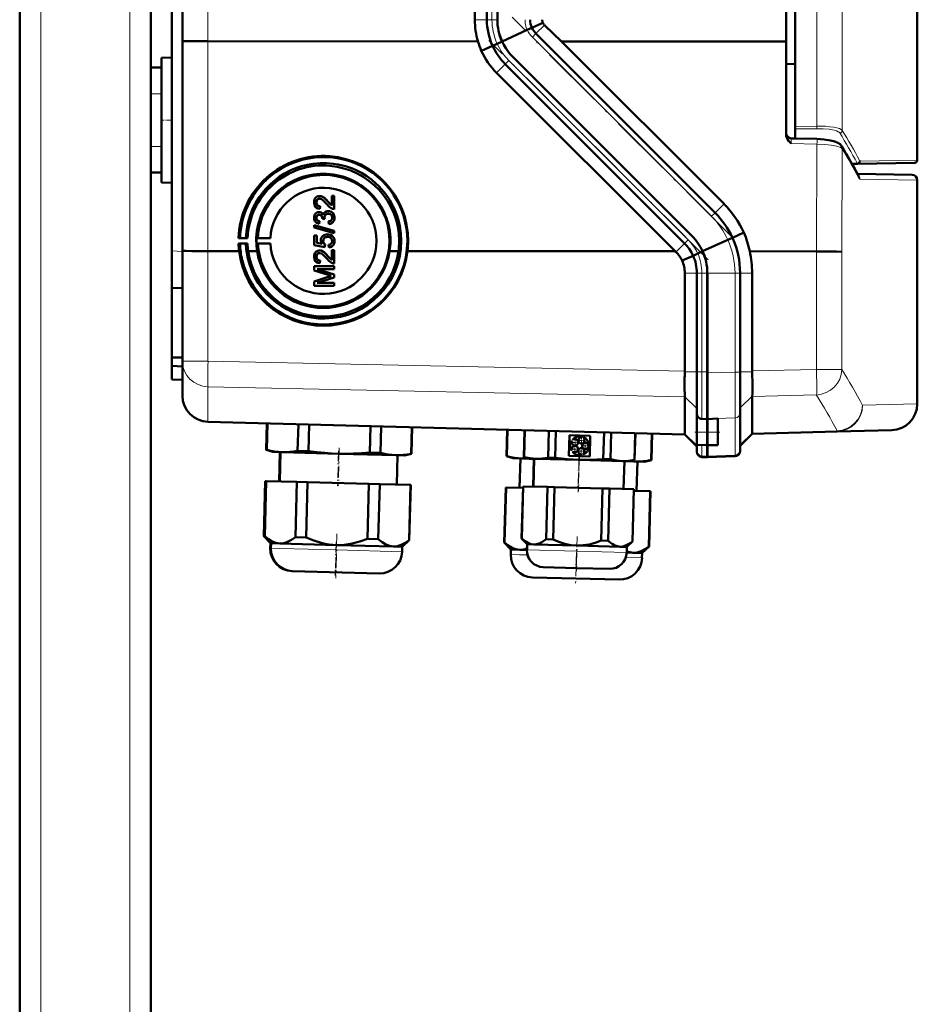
# Model space of a CAD drawing. Extents: x -2073 to 2460, y -1838 to 686.
# Tile 80 of 94: x 847 to 1018, y 93 to 281. Entities that reach past the tile are written whole.
import ezdxf

# ---------------------------------------------------------------- set-up
doc = ezdxf.new("R2010")
doc.units = 0
doc.linetypes.add('DASHDOT', pattern=[18.5, 12, -3, 0.5, -3])

msp = doc.modelspace()

# ---------------------------------------------------------------- linework, layer by layer
at = {"color": 7, "linetype": 'DASHDOT', "lineweight": 18}
for p, q in [((850.57, -458.51), (850.57, 501.49)), ((867.57, -458.51), (867.57, 501.49)), ((982.17, 239.31), (940.38, 281.1)), ((977.75, 234.89), (935.96, 276.68))]:
    msp.add_line(p, q, dxfattribs=at)
at = {"color": 7, "lineweight": 50}
for p, q in [((846.57, -179.36), (846.57, 421.49)), ((994.28, 392.7), (994.28, 260.29)), ((871.57, 271.49), (871.57, 381.49)), ((877.57, 276.57), (877.57, 376.4)), ((992.56, 276.47), (992.56, 376.51)), ((933.27, 280.63), (933.27, 372.35)), ((935.57, 372.35), (935.57, 280.63)), ((937.57, 372.35), (937.57, 280.63)), ((875.57, 236.55), (875.57, 325.56)), ((1017.57, 325), (1017.57, 253.87)), ((946.23, 280.03), (944.14, 279.08)), ((949.78, 276.49), (946.54, 279.61)), ((943.26, 278.68), (938.45, 276.49)), ((944.14, 279.08), (943.26, 278.68)), ((979.05, 243.84), (944.91, 277.98)), ((877.57, 236.59), (877.57, 276.57)), ((933.88, 276.49), (882.43, 276.51)), ((936.65, 275.66), (937.53, 276.06)), ((937.53, 276.06), (938.47, 276.49)), ((992.56, 276.47), (949.78, 276.49)), ((980.74, 245.52), (949.78, 276.49)), ((992.56, 276.47), (992.56, 258.76)), ((934.51, 274.69), (936.65, 275.66)), ((873.57, 273.38), (875.57, 273.44)), ((873.57, 273.38), (875.57, 273.44)), ((873.57, 249.59), (873.57, 273.38)), ((973.22, 238), (939.08, 272.15)), ((974.63, 239.42), (940.49, 273.56)), ((974.64, 239.42), (940.49, 273.56)), ((994.28, 272.17), (992.56, 272.19)), ((871.57, 271.49), (873.57, 271.49)), ((871.57, 266.49), (871.57, 271.49)), ((873.57, 266.49), (873.57, 271.49)), ((971.41, 236.49), (937.42, 270.48)), ((871.57, 266.49), (871.57, 256.49)), ((873.57, 266.49), (873.57, 256.49)), ((994.28, 259.81), (994.28, 260.29)), ((994.28, 257.99), (994.28, 259.81)), ((993.54, 258.01), (994.28, 257.99)), ((993.54, 258.01), (998.45, 257.9)), ((871.57, 251.49), (871.57, 256.49)), ((873.57, 251.49), (873.57, 256.49)), ((1017.07, 253.37), (1006.22, 253.18)), ((871.57, -134.91), (871.57, 251.49)), ((871.57, 251.49), (873.57, 251.49)), ((1006.22, 253.18), (1005.11, 253.16)), ((873.57, 249.59), (875.57, 249.54)), ((1006.15, 251.25), (1016.58, 251.07)), ((1017.56, 207.41), (1017.56, 250.07)), ((903.09, 245.83), (903.1, 245.83)), ((903.36, 246.97), (903.37, 246.97)), ((903.71, 247.02), (903.71, 247.03)), ((905.29, 245.96), (906, 245.2)), ((905.29, 245.96), (905.29, 245.96)), ((906, 247.07), (906.01, 247.08)), ((906, 245.19), (906, 247.07)), ((906, 247.07), (906.49, 247.07)), ((906.01, 247.08), (906.5, 247.08)), ((906.49, 247.07), (906.5, 247.08)), ((906.49, 247.07), (906.49, 244.55)), ((906.5, 247.08), (906.5, 244.56)), ((903.62, 243.96), (903.63, 243.96)), ((903.78, 245.1), (903.73, 244.6)), ((903.73, 244.6), (903.74, 244.61)), ((903.79, 245.1), (903.74, 244.61)), ((903.78, 245.1), (903.79, 245.1)), ((904.97, 244.11), (904.98, 244.11)), ((905.34, 244.16), (905.34, 244.16)), ((906.49, 244.55), (906.5, 244.56)), ((903.09, 242.88), (903.1, 242.88)), ((903.34, 243.92), (903.34, 243.92)), ((903.68, 242.23), (903.63, 241.74)), ((903.69, 242.24), (903.64, 241.74)), ((903.68, 242.23), (903.69, 242.24)), ((904.22, 242.67), (904.23, 242.75)), ((904.67, 242.62), (904.22, 242.67)), ((904.62, 242.94), (904.62, 242.95)), ((904.67, 242.62), (904.68, 242.63)), ((905.41, 242.18), (905.42, 242.19)), ((905.46, 241.69), (905.41, 242.18)), ((906.54, 242.89), (906.55, 242.89)), ((902.64, 241.46), (906.49, 240.37)), ((902.64, 241.05), (902.64, 241.46)), ((902.64, 241.46), (902.65, 241.46)), ((906.49, 239.96), (902.64, 241.05)), ((902.65, 241.46), (906.5, 240.37)), ((903.63, 241.74), (903.64, 241.74)), ((905.76, 241.75), (905.77, 241.76)), ((906.49, 240.37), (906.49, 239.96)), ((906.49, 240.37), (906.5, 240.37)), ((906.5, 240.37), (906.5, 239.96)), ((888.26, 238.99), (888.54, 239.05)), ((889.98, 238.99), (888.26, 238.99)), ((888.54, 239.05), (889.65, 239.02)), ((889.65, 239.02), (889.98, 238.99)), ((891.7, 238.98), (891.95, 239.03)), ((894.32, 238.98), (891.7, 238.98)), ((891.95, 239.03), (894.32, 238.98)), ((902.69, 239.52), (903.19, 239.52)), ((902.69, 237.69), (902.69, 239.52)), ((902.69, 239.52), (902.7, 239.52)), ((902.7, 239.52), (903.19, 239.52)), ((903.19, 239.52), (903.19, 238.1)), ((903.19, 239.52), (903.19, 238.09)), ((903.19, 239.52), (903.19, 239.52)), ((904.37, 238.45), (904.38, 238.45)), ((904.71, 239.64), (904.72, 239.65)), ((905.17, 239.71), (905.18, 239.72)), ((906.08, 239.42), (906.08, 239.42)), ((906.49, 239.96), (906.5, 239.96)), ((906.54, 238.44), (906.55, 238.44)), ((981.46, 238.68), (976.65, 236.49)), ((982.34, 239.08), (981.46, 238.68)), ((984.52, 240.07), (982.35, 239.08)), ((875.57, 229.56), (875.57, 236.55)), ((877.57, 215.53), (877.57, 236.59)), ((882.43, 236.52), (888.38, 236.52)), ((888.54, 237.95), (888.27, 237.97)), ((888.27, 237.97), (889.98, 237.97)), ((889.65, 237.96), (888.54, 237.95)), ((889.98, 237.97), (889.65, 237.96)), ((891.79, 236.52), (890.1, 236.52)), ((891.95, 237.96), (891.7, 237.98)), ((891.7, 237.98), (894.32, 237.98)), ((894.32, 237.98), (891.95, 237.96)), ((904.67, 237.29), (902.69, 237.69)), ((903.19, 238.1), (904.18, 237.9)), ((903.19, 238.09), (903.19, 238.1)), ((903.19, 238.09), (904.18, 237.9)), ((903.36, 236.6), (903.37, 236.6)), ((903.71, 236.65), (903.71, 236.66)), ((904.72, 237.79), (904.67, 237.29)), ((904.67, 237.29), (904.68, 237.3)), ((904.73, 237.79), (904.68, 237.3)), ((904.72, 237.79), (904.73, 237.79)), ((905.46, 237.24), (905.41, 237.74)), ((905.41, 237.74), (905.42, 237.74)), ((905.78, 237.31), (905.79, 237.31)), ((906, 234.82), (906, 236.7)), ((906, 236.7), (906.49, 236.7)), ((906, 236.7), (906.01, 236.7)), ((906.01, 236.7), (906.5, 236.7)), ((906.49, 236.7), (906.49, 234.18)), ((906.49, 236.7), (906.5, 236.7)), ((906.5, 236.7), (906.5, 234.19)), ((918.73, 236.51), (917.03, 236.51)), ((920.44, 236.5), (934.86, 236.5)), ((934.86, 236.5), (971.41, 236.49)), ((971.56, 236.35), (971.41, 236.49)), ((975.74, 236.06), (976.68, 236.49)), ((985.63, 236.49), (998.38, 236.48)), ((903.09, 235.46), (903.1, 235.46)), ((903.78, 234.73), (903.73, 234.23)), ((903.79, 234.73), (903.74, 234.24)), ((903.78, 234.73), (903.79, 234.73)), ((905.29, 235.59), (906, 234.83)), ((905.29, 235.58), (905.29, 235.59)), ((972.75, 234.71), (974.85, 235.66)), ((974.85, 235.66), (975.74, 236.06)), ((902.64, 233.64), (906.49, 233.64)), ((902.64, 232.83), (902.64, 233.64)), ((902.64, 233.64), (902.65, 233.64)), ((905.3, 231.98), (902.64, 232.83)), ((902.65, 233.64), (906.5, 233.64)), ((903.24, 233.1), (906.5, 232.07)), ((903.24, 233.1), (906.49, 232.07)), ((906.49, 233.1), (903.24, 233.1)), ((903.73, 234.23), (903.74, 234.23)), ((906.49, 234.18), (906.5, 234.19)), ((906.49, 233.64), (906.49, 233.1)), ((906.49, 233.64), (906.5, 233.64)), ((906.49, 233.1), (906.5, 233.1)), ((906.5, 233.64), (906.5, 233.1)), ((902.64, 230.75), (905.35, 231.61)), ((902.65, 230.76), (905.35, 231.62)), ((906.49, 231.5), (903.24, 230.48)), ((906.49, 232.07), (906.49, 231.5)), ((906.49, 232.07), (906.5, 232.07)), ((906.49, 231.5), (906.5, 231.5)), ((906.5, 232.07), (906.5, 231.5)), ((973.27, 213.63), (973.27, 232.35)), ((975.57, 213.54), (975.57, 232.35)), ((977.56, 213.34), (977.56, 232.35)), ((977.57, 213.54), (977.57, 232.35)), ((983.81, 213.49), (983.81, 232.35)), ((986.1, 213.72), (986.1, 232.35)), ((877.57, 229.49), (875.57, 229.56)), ((875.57, 229.56), (875.57, 216.26)), ((902.64, 230.75), (902.65, 230.76)), ((902.64, 229.94), (902.64, 230.75)), ((906.49, 229.94), (902.64, 229.94)), ((903.24, 230.48), (906.5, 230.48)), ((903.24, 230.48), (906.49, 230.48)), ((906.49, 230.48), (906.49, 229.94)), ((906.49, 230.48), (906.5, 230.48)), ((906.49, 229.94), (906.5, 229.94)), ((906.5, 230.48), (906.5, 229.94)), ((875.57, 216.26), (877.57, 216.28)), ((875.57, 216.26), (875.57, 214.65)), ((875.57, 212.06), (875.57, 214.65)), ((875.57, 214.65), (877.57, 214.56)), ((877.57, 208.98), (877.57, 215.53)), ((875.57, 212.06), (877.57, 211.99)), ((973.27, 213.63), (973.26, 213.54)), ((975.57, 210.94), (975.57, 213.54)), ((977.56, 204.58), (977.56, 213.34)), ((977.57, 204.53), (977.57, 213.54)), ((983.81, 205.7), (983.81, 213.49)), ((986.1, 213.72), (986.1, 213.55)), ((975.57, 208.5), (975.57, 210.94)), ((973.26, 208.78), (973.27, 208.76)), ((973.27, 208.76), (973.27, 201.73)), ((975.57, 206.63), (975.57, 208.5)), ((986.1, 201.84), (986.1, 208.85)), ((975.57, 205.58), (975.57, 206.63)), ((975.57, 202.03), (975.57, 205.58)), ((976.53, 204.56), (977.57, 204.53)), ((977.56, 204.53), (979.56, 204.6)), ((977.56, 204.53), (977.56, 204.58)), ((977.56, 204.53), (977.56, 202.03)), ((977.57, 202.03), (977.57, 204.53)), ((979.56, 202.03), (979.56, 204.6)), ((983.81, 198.63), (983.81, 205.7)), ((973.27, 201.6), (882.43, 203.98)), ((893.5, 198.64), (893.63, 203.69)), ((893.5, 198.64), (893.63, 203.69)), ((893.5, 198.64), (893.63, 203.69)), ((893.55, 198.63), (893.69, 203.68)), ((893.56, 198.63), (893.69, 203.68)), ((893.61, 198.63), (893.74, 203.68)), ((893.62, 198.63), (893.75, 203.68)), ((893.67, 198.63), (893.8, 203.68)), ((899.51, 198.48), (899.65, 203.53)), ((901.57, 198.43), (901.7, 203.47)), ((913.26, 198.12), (913.39, 203.17)), ((915.31, 198.07), (915.44, 203.12)), ((921.16, 197.91), (921.29, 202.96)), ((921.21, 197.91), (921.34, 202.96)), ((939.31, 197.44), (939.44, 202.49)), ((939.36, 197.44), (939.5, 202.49)), ((942.59, 197.28), (942.73, 202.4)), ((942.62, 197.28), (942.75, 202.4)), ((942.65, 197.28), (942.78, 202.4)), ((947.23, 197.16), (947.37, 202.28)), ((948.58, 197.13), (948.71, 202.24)), ((951.2, 197.5), (951.3, 201.46)), ((951.3, 201.46), (955.26, 201.35)), ((953.61, 201.04), (953.66, 201.17)), ((954, 201.05), (953.95, 200.92)), ((955.26, 201.35), (955.16, 197.39)), ((957.75, 196.89), (957.89, 202)), ((959.1, 196.85), (959.23, 201.97)), ((963.68, 196.73), (963.82, 201.85)), ((963.71, 196.73), (963.85, 201.85)), ((966.85, 196.72), (966.98, 201.77)), ((966.9, 196.71), (967.04, 201.76)), ((973.27, 201.6), (975.57, 199.3)), ((975.57, 202.03), (975.57, 199.6)), ((977.56, 199.53), (977.56, 202.03)), ((977.57, 199.53), (977.57, 202.03)), ((979.56, 202.03), (979.56, 199.57)), ((986.1, 201.71), (983.81, 199.42)), ((986.1, 201.71), (1002.3, 202.14)), ((986.1, 201.84), (986.1, 201.84)), ((1012.69, 202.41), (1002.3, 202.14)), ((951.81, 200.29), (951.7, 200.37)), ((951.92, 200.66), (952.03, 200.57)), ((955.01, 199.2), (954.88, 199.2)), ((954.89, 199.56), (955.02, 199.56)), ((975.57, 198.48), (975.57, 199.6)), ((975.57, 199.6), (977.57, 199.53)), ((979.56, 199.57), (977.56, 199.53)), ((977.56, 197.48), (977.56, 199.53)), ((977.57, 197.48), (977.57, 199.53)), ((894.79, 198.25), (893.5, 198.64)), ((893.5, 198.64), (893.55, 198.63)), ((894.79, 198.25), (893.5, 198.64)), ((893.6, 198.62), (893.55, 198.63)), ((893.56, 198.63), (893.61, 198.63)), ((894.85, 198.25), (893.56, 198.63)), ((893.65, 198.62), (893.61, 198.63)), ((893.62, 198.63), (893.67, 198.63)), ((894.91, 198.25), (893.62, 198.63)), ((894.85, 198.25), (894.79, 198.25)), ((894.91, 198.25), (894.85, 198.25)), ((896.58, 198.21), (894.91, 198.25)), ((896.14, 198.22), (895.99, 192.62)), ((896.14, 198.22), (896, 192.62)), ((896.14, 198.22), (896, 192.62)), ((896.2, 198.22), (896.05, 192.62)), ((896.26, 198.22), (896.11, 192.62)), ((907.4, 197.92), (896.58, 198.21)), ((899.51, 198.48), (901.57, 198.43)), ((918.23, 197.64), (907.4, 197.92)), ((913.26, 198.12), (915.31, 198.07)), ((919.9, 197.6), (918.23, 197.64)), ((918.55, 197.63), (918.4, 192.03)), ((919.9, 197.6), (921.21, 197.91)), ((921.16, 197.91), (921.21, 197.91)), ((939.31, 197.44), (939.36, 197.44)), ((940.6, 197.05), (939.31, 197.44)), ((942.28, 197.01), (940.6, 197.05)), ((942.59, 197.28), (942.62, 197.28)), ((943.63, 196.98), (942.59, 197.28)), ((942.62, 197.28), (942.65, 197.28)), ((943.66, 196.97), (942.62, 197.28)), ((947.23, 197.16), (948.58, 197.13)), ((955.16, 197.39), (951.2, 197.5)), ((951.65, 198.56), (951.77, 198.64)), ((951.97, 198.34), (951.85, 198.26)), ((953.56, 197.66), (953.53, 197.79)), ((953.87, 197.89), (953.91, 197.76)), ((975.57, 198.27), (975.57, 198.48)), ((976.53, 197.27), (977.57, 197.24)), ((977.56, 197.24), (977.56, 197.48)), ((982.85, 197.42), (977.56, 197.24)), ((977.57, 197.24), (977.57, 197.48)), ((983.81, 198.42), (983.81, 198.63)), ((941.95, 197.02), (941.81, 191.42)), ((943.66, 196.97), (942.28, 197.01)), ((943.66, 196.97), (943.63, 196.98)), ((944.93, 196.94), (943.66, 196.97)), ((944.53, 196.95), (944.39, 191.65)), ((944.56, 196.95), (944.42, 191.65)), ((953.16, 196.73), (944.93, 196.94)), ((961.38, 196.51), (953.16, 196.73)), ((957.75, 196.89), (959.1, 196.85)), ((962.66, 196.48), (961.38, 196.51)), ((961.76, 196.5), (961.62, 191.2)), ((962.66, 196.48), (963.71, 196.73)), ((963.92, 196.44), (962.66, 196.48)), ((963.68, 196.73), (963.71, 196.73)), ((965.59, 196.4), (963.92, 196.44)), ((964.24, 196.44), (964.1, 190.84)), ((965.59, 196.4), (966.9, 196.71)), ((966.85, 196.72), (966.9, 196.71)), ((893.07, 182.19), (893.35, 192.69)), ((893.07, 182.19), (893.35, 192.69)), ((893.07, 182.19), (893.35, 192.69)), ((893.4, 192.69), (893.12, 182.18)), ((893.13, 182.18), (893.4, 192.69)), ((893.46, 192.69), (893.18, 182.18)), ((893.19, 182.18), (893.46, 192.69)), ((893.51, 192.69), (893.24, 182.18)), ((893.4, 192.69), (893.35, 192.69)), ((893.46, 192.69), (893.4, 192.69)), ((893.4, 192.69), (893.4, 192.69)), ((893.51, 192.69), (893.46, 192.69)), ((893.51, 192.69), (899.36, 192.53)), ((899.36, 192.53), (899.08, 182.03)), ((901.41, 192.48), (899.36, 192.53)), ((901.41, 192.48), (901.14, 181.97)), ((901.41, 192.48), (913.1, 192.17)), ((913.1, 192.17), (912.83, 181.67)), ((915.16, 192.12), (913.1, 192.17)), ((915.16, 192.12), (914.88, 181.61)), ((915.16, 192.12), (921, 191.97)), ((921, 191.97), (920.73, 181.46)), ((920.78, 181.46), (921.05, 191.96)), ((921.05, 191.96), (921, 191.97)), ((938.88, 180.99), (939.16, 191.49)), ((939.21, 191.49), (938.93, 180.98)), ((939.21, 191.49), (939.16, 191.49)), ((939.21, 191.49), (942.44, 191.4)), ((942.18, 181.75), (942.45, 191.7)), ((942.21, 181.75), (942.47, 191.7)), ((942.5, 191.7), (942.24, 181.75)), ((942.47, 191.7), (942.45, 191.7)), ((942.5, 191.7), (942.47, 191.7)), ((942.5, 191.7), (947.09, 191.58)), ((947.09, 191.58), (946.83, 181.63)), ((948.43, 191.55), (947.09, 191.58)), ((948.43, 191.55), (948.17, 181.59)), ((948.43, 191.55), (957.61, 191.31)), ((957.61, 191.31), (957.35, 181.35)), ((958.95, 191.27), (957.61, 191.31)), ((958.95, 191.27), (958.69, 181.31)), ((958.95, 191.27), (963.54, 191.15)), ((963.54, 191.15), (963.28, 181.19)), ((963.31, 181.19), (963.57, 191.15)), ((963.57, 191.15), (963.54, 191.15)), ((963.56, 190.85), (966.7, 190.77)), ((966.7, 190.77), (966.42, 180.26)), ((966.47, 180.26), (966.75, 190.77)), ((966.75, 190.77), (966.7, 190.77)), ((894.34, 180.85), (893.07, 182.19)), ((893.07, 182.19), (893.12, 182.18)), ((894.34, 180.85), (893.07, 182.19)), ((894.34, 180.85), (893.07, 182.19)), ((893.16, 182.15), (893.12, 182.18)), ((893.13, 182.18), (893.18, 182.18)), ((894.39, 180.85), (893.13, 182.18)), ((893.22, 182.15), (893.18, 182.18)), ((893.19, 182.18), (893.24, 182.18)), ((894.45, 180.85), (893.19, 182.18)), ((899.08, 182.03), (901.14, 181.97)), ((894.34, 180.85), (894.31, 179.9)), ((894.34, 180.85), (894.31, 179.9)), ((894.34, 180.85), (894.31, 179.9)), ((894.4, 180.85), (894.34, 180.85)), ((894.39, 180.85), (894.37, 179.9)), ((894.45, 180.85), (894.39, 180.85)), ((894.45, 180.85), (894.43, 179.9)), ((896.13, 180.8), (894.45, 180.85)), ((906.95, 180.52), (896.13, 180.8)), ((917.77, 180.24), (906.95, 180.52)), ((912.83, 181.67), (914.88, 181.61)), ((919.44, 180.19), (917.77, 180.24)), ((919.44, 180.19), (919.42, 179.24)), ((919.44, 180.19), (920.78, 181.46)), ((920.73, 181.46), (920.78, 181.46)), ((938.88, 180.99), (938.93, 180.98)), ((940.15, 179.65), (938.88, 180.99)), ((942.18, 181.75), (942.21, 181.75)), ((943.21, 180.67), (942.18, 181.75)), ((942.21, 181.75), (942.24, 181.75)), ((943.23, 180.67), (942.21, 181.75)), ((943.21, 180.67), (943.18, 179.58)), ((943.23, 180.67), (943.21, 179.58)), ((943.23, 180.67), (943.21, 180.67)), ((944.51, 180.64), (943.23, 180.67)), ((952.73, 180.42), (944.51, 180.64)), ((946.83, 181.63), (948.17, 181.59)), ((960.96, 180.2), (952.73, 180.42)), ((957.35, 181.35), (958.69, 181.31)), ((962.23, 180.17), (960.96, 180.2)), ((962.23, 180.17), (962.2, 179.08)), ((962.23, 180.17), (963.31, 181.19)), ((963.28, 181.19), (963.31, 181.19)), ((965.14, 179), (966.47, 180.26)), ((966.42, 180.26), (966.47, 180.26)), ((940.15, 179.65), (940.12, 178.7)), ((941.82, 179.61), (940.15, 179.65)), ((943.18, 179.57), (941.82, 179.61)), ((963.46, 179.04), (962.2, 179.07)), ((965.14, 179), (963.46, 179.04)), ((965.14, 179), (965.11, 178.05)), ((898.5, 175.55), (898.44, 175.55)), ((898.55, 175.55), (898.5, 175.55)), ((915.07, 175.12), (898.56, 175.55)), ((946.32, 176.3), (946.29, 176.3)), ((952.62, 176.13), (946.32, 176.3)), ((958.92, 175.97), (952.62, 176.13)), ((960.76, 173.92), (944.25, 174.35))]:
    msp.add_line(p, q, dxfattribs=at)
at = {"color": 7, "lineweight": 18}
for p, q in [((850.57, -179.36), (850.57, 421.49)), ((867.57, -179.36), (867.57, 421.49)), ((998.41, 260.35), (998.41, 392.64)), ((1003.27, 393.46), (1003.27, 259.53)), ((882.43, 276.51), (882.43, 376.47)), ((936.53, 372.35), (936.53, 280.63)), ((933.27, 280.63), (935.57, 280.63)), ((936.53, 280.63), (935.57, 280.63)), ((936.53, 280.63), (937.57, 280.63)), ((946.54, 279.61), (944.91, 277.98)), ((944.14, 279.08), (944.14, 279.08)), ((944.23, 277.3), (944.91, 277.98)), ((882.43, 236.52), (882.43, 276.51)), ((978.37, 243.16), (944.23, 277.3)), ((936.65, 275.66), (936.65, 275.66)), ((937.42, 270.48), (939.08, 272.15)), ((939.76, 272.83), (939.08, 272.15)), ((973.9, 238.69), (939.76, 272.83)), ((871.57, 266.49), (873.57, 266.49)), ((994.28, 260.29), (998.41, 260.35)), ((998.41, 259.86), (994.28, 259.81)), ((871.57, 256.49), (873.57, 256.49)), ((998.45, 256.92), (993.54, 257.04)), ((998.38, 236.48), (998.45, 256.92)), ((1003.27, 256.04), (1003.2, 236.42)), ((1006.71, 253.68), (1017.57, 253.87)), ((1006.09, 253.31), (1005.04, 253.29)), ((1006.35, 250.89), (1006.34, 250.91)), ((1017.56, 250.07), (1006.63, 250.26)), ((980.74, 245.52), (979.05, 243.84)), ((978.37, 243.16), (979.05, 243.84)), ((973.9, 238.69), (973.22, 238)), ((982.35, 239.08), (982.34, 239.08)), ((875.57, 236.55), (877.57, 236.48)), ((882.43, 215.53), (882.43, 236.52)), ((971.56, 236.35), (973.22, 238)), ((998.38, 213.98), (998.38, 236.48)), ((974.85, 235.66), (974.85, 235.66)), ((1003.2, 236.42), (1003.2, 213.98)), ((973.27, 232.35), (975.57, 232.35)), ((975.57, 232.35), (976.53, 232.35)), ((976.53, 232.35), (977.57, 232.35)), ((976.53, 232.35), (976.53, 213.54)), ((982.85, 232.35), (977.56, 232.35)), ((982.85, 232.35), (983.81, 232.35)), ((982.85, 213.49), (982.85, 232.35)), ((986.1, 232.35), (983.81, 232.35)), ((882.43, 215.53), (877.57, 215.53)), ((882.43, 215.53), (973.27, 213.63)), ((998.38, 213.98), (986.1, 213.72)), ((998.38, 213.98), (1003.2, 213.98)), ((973.26, 213.54), (975.57, 213.54)), ((976.53, 213.54), (975.57, 213.54)), ((976.53, 213.54), (977.57, 213.54)), ((976.53, 204.57), (976.53, 213.54)), ((977.56, 213.34), (982.85, 213.49)), ((983.81, 213.49), (982.85, 213.49)), ((986.1, 213.55), (983.81, 213.55)), ((973.27, 208.76), (882.43, 210.66)), ((882.43, 210.66), (882.43, 204.11)), ((973.26, 208.78), (975.57, 206.54)), ((986.1, 208.9), (983.81, 206.66)), ((986.1, 208.85), (998.38, 209.11)), ((1007.14, 207.14), (1017.56, 207.41)), ((976.53, 204.57), (977.57, 204.53)), ((976.53, 204.56), (976.53, 204.57)), ((982.85, 204.73), (977.56, 204.58)), ((982.85, 197.66), (982.85, 204.73)), ((882.43, 204.11), (973.27, 201.73)), ((882.43, 204.11), (882.43, 203.98)), ((973.27, 201.73), (975.57, 199.49)), ((975.57, 202.03), (977.57, 202.03)), ((979.56, 202.03), (977.56, 202.03)), ((986.1, 201.84), (983.81, 199.6)), ((1002.3, 202.27), (986.1, 201.84)), ((1002.3, 202.14), (1002.3, 202.27)), ((976.53, 197.51), (976.53, 199.57)), ((976.53, 197.51), (977.57, 197.48)), ((976.53, 197.27), (976.53, 197.51)), ((982.85, 197.66), (977.56, 197.48)), ((982.85, 197.42), (982.85, 197.66)), ((894.37, 179.9), (894.31, 179.9)), ((894.43, 179.9), (894.37, 179.9)), ((896.1, 179.85), (894.43, 179.9)), ((906.92, 179.57), (896.1, 179.85)), ((919.42, 179.24), (906.92, 179.57)), ((941.8, 178.66), (940.12, 178.7)), ((943.3, 178.62), (941.8, 178.66)), ((943.21, 179.58), (943.18, 179.58)), ((952.7, 179.33), (943.21, 179.58)), ((962.2, 179.08), (952.7, 179.33)), ((965.11, 178.05), (962.03, 178.13))]:
    msp.add_line(p, q, dxfattribs=at)
at = {"color": 7, "linetype": 'DASHDOT', "lineweight": 18, "ltscale": 0.059998}
for p, q in [((871.37, 266.49), (873.77, 266.49)), ((873.37, 261.49), (875.77, 261.49)), ((871.37, 256.49), (873.77, 256.49))]:
    msp.add_line(p, q, dxfattribs=at)
at = {"color": 7, "linetype": 'DASHDOT', "lineweight": 18, "ltscale": 0.039}
for p, q in [((952.37, 200.86), (952.37, 199.3)), ((953.59, 201.22), (953.59, 199.66)), ((952.34, 199.59), (952.34, 198.03)), ((954.31, 200.18), (954.31, 198.62))]:
    msp.add_line(p, q, dxfattribs=at)
at = {"color": 7, "linetype": 'DASHDOT', "lineweight": 18, "ltscale": 0.119882}
msp.add_line((975.17, 202.03), (979.96, 202.03), dxfattribs=at)
at = {"color": 7, "linetype": 'DASHDOT', "lineweight": 18, "ltscale": 0.183048}
msp.add_line((907.43, 199.03), (907.24, 191.72), dxfattribs=at)
at = {"color": 7, "linetype": 'DASHDOT', "lineweight": 18, "ltscale": 0.039001}
for p, q in [((953.15, 200.08), (951.59, 200.08)), ((953.54, 199.17), (953.54, 197.61)), ((953.12, 198.81), (951.56, 198.81)), ((954.32, 198.39), (952.76, 198.39))]:
    msp.add_line(p, q, dxfattribs=at)
at = {"color": 7, "linetype": 'DASHDOT', "lineweight": 18, "ltscale": 0.038998}
for p, q in [((954.37, 200.44), (952.81, 200.44)), ((955.09, 199.4), (953.53, 199.4))]:
    msp.add_line(p, q, dxfattribs=at)
at = {"color": 7, "linetype": 'DASHDOT', "lineweight": 18, "ltscale": 0.168016}
for p, q in [((907.3, 198.49), (907.13, 191.77)), ((907.36, 198.49), (907.18, 191.77)), ((953.11, 197.29), (952.94, 190.57))]:
    msp.add_line(p, q, dxfattribs=at)
at = {"color": 7, "linetype": 'DASHDOT', "lineweight": 18, "ltscale": 0.159016}
msp.add_line((953.14, 197.26), (952.98, 190.9), dxfattribs=at)
at = {"color": 7, "linetype": 'DASHDOT', "lineweight": 18, "ltscale": 0.171052}
msp.add_line((953.18, 197.7), (953, 190.86), dxfattribs=at)
at = {"color": 7, "linetype": 'DASHDOT', "lineweight": 18, "ltscale": 0.212292}
msp.add_line((907, 182.68), (906.78, 174.19), dxfattribs=at)
at = {"color": 7, "linetype": 'DASHDOT', "lineweight": 18, "ltscale": 0.168715}
msp.add_line((952.78, 182.15), (952.6, 175.41), dxfattribs=at)
at = {"color": 7, "linetype": 'DASHDOT', "lineweight": 18, "ltscale": 0.159002}
msp.add_line((906.85, 181.05), (906.68, 174.7), dxfattribs=at)
at = {"color": 7, "linetype": 'DASHDOT', "lineweight": 18, "ltscale": 0.133699}
msp.add_line((906.88, 180.13), (906.74, 174.78), dxfattribs=at)
at = {"color": 7, "linetype": 'DASHDOT', "lineweight": 18, "ltscale": 0.143425}
msp.add_line((952.63, 178.96), (952.48, 173.22), dxfattribs=at)
at = {"color": 7, "linetype": 'DASHDOT', "lineweight": 18, "ltscale": 0.100908}
msp.add_line((952.69, 179.75), (952.58, 175.72), dxfattribs=at)
at = {"color": 7, "lineweight": 50}
for points in [[(877.57, 276.57), (877.57, 276.57), (877.57, 276.57), (877.57, 276.57), (877.64, 276.56), (878.2, 276.54), (879.36, 276.52), (882.43, 276.51)], [(940.49, 273.56), (940.01, 274.08), (939.57, 274.62), (939.17, 275.21), (938.8, 275.83), (938.47, 276.49)], [(993.54, 257.04), (993.05, 257.56), (992.84, 257.85), (992.7, 258.13), (992.6, 258.43), (992.56, 258.76)], [(1003.14, 256.55), (1002.84, 256.9), (1002.42, 257.18), (1001.86, 257.42), (1001, 257.64), (999.8, 257.81), (998.45, 257.9)], [(919.26, 238.49), (919.19, 239.9), (918.99, 241.29), (918.79, 242.2), (918.47, 243.25), (917.96, 244.55), (917.55, 245.4), (917.08, 246.22), (916.26, 247.43), (915.52, 248.33), (914.99, 248.9), (914.42, 249.44), (913.56, 250.17), (912.68, 250.8), (911.66, 251.43), (910.53, 252), (909.94, 252.25), (908.61, 252.7), (907.24, 253.04), (906.31, 253.18), (905.07, 253.29), (903.81, 253.29), (902.48, 253.17), (901.4, 252.98), (900.26, 252.7), (899.3, 252.38), (898.36, 251.99), (897.7, 251.68), (897.01, 251.3), (896.09, 250.72), (895.23, 250.08), (894.41, 249.38), (893.41, 248.36), (892.8, 247.64), (892.25, 246.88), (891.56, 245.77), (891.45, 245.58), (890.87, 244.39), (890.39, 243.14), (890.02, 241.79), (889.81, 240.71), (889.75, 240.24), (889.65, 239.02)], [(902.64, 245.84), (902.67, 246.13), (902.72, 246.33), (902.81, 246.53), (903, 246.75), (903.23, 246.92), (903.36, 246.97)], [(903.73, 244.6), (903.37, 244.68), (903.05, 244.85), (902.91, 244.98), (902.73, 245.3), (902.65, 245.66), (902.64, 245.84)], [(903.52, 246.5), (903.37, 246.42), (903.19, 246.24), (903.1, 246), (903.09, 245.83)], [(903.09, 245.83), (903.15, 245.49), (903.27, 245.3), (903.45, 245.17), (903.67, 245.1), (903.78, 245.1)], [(903.52, 246.5), (903.37, 246.42), (903.23, 246.29), (903.15, 246.13), (903.1, 245.83)], [(903.1, 245.83), (903.12, 245.61), (903.18, 245.44), (903.35, 245.23), (903.6, 245.12), (903.79, 245.1)], [(903.71, 247.03), (904, 246.99), (904.34, 246.85), (904.6, 246.68), (905.01, 246.28), (905.29, 245.96)], [(903.71, 247.02), (903.9, 247.01), (904.28, 246.88), (904.61, 246.66), (904.9, 246.39), (905.29, 245.96)], [(905.05, 245.49), (904.47, 246.13), (904.34, 246.26), (904.05, 246.45), (903.71, 246.53)], [(905.29, 245.96), (905.69, 245.47), (906, 245.19)], [(903.62, 243.96), (903.82, 243.94), (904, 243.87), (904.16, 243.76), (904.34, 243.52), (904.39, 243.44)], [(903.63, 243.96), (903.82, 243.94), (904.01, 243.87), (904.17, 243.76), (904.3, 243.61), (904.39, 243.45)], [(904.39, 243.44), (904.44, 243.61), (904.59, 243.85), (904.73, 243.98), (904.97, 244.11)], [(906.15, 244.61), (905.89, 244.72), (905.54, 244.97), (905.05, 245.49)], [(905.34, 244.16), (905.73, 244.1), (905.96, 243.99), (906.17, 243.83), (906.33, 243.64), (906.5, 243.28), (906.55, 242.89)], [(905.34, 244.16), (905.53, 244.15), (905.9, 244.02), (906.21, 243.78), (906.43, 243.45), (906.53, 243.07), (906.54, 242.89)], [(902.64, 242.87), (902.67, 243.13), (902.82, 243.51), (902.94, 243.67), (903.1, 243.8), (903.34, 243.92)], [(903.63, 241.74), (903.32, 241.83), (903.03, 242), (902.81, 242.24), (902.68, 242.55), (902.64, 242.87)], [(903.46, 243.44), (903.27, 243.33), (903.14, 243.16), (903.09, 242.95), (903.09, 242.88)], [(903.09, 242.88), (903.11, 242.69), (903.25, 242.44), (903.41, 242.32), (903.68, 242.23)], [(903.46, 243.44), (903.26, 243.31), (903.13, 243.1), (903.1, 242.88)], [(903.1, 242.88), (903.12, 242.69), (903.19, 242.52), (903.32, 242.39), (903.48, 242.29), (903.69, 242.24)], [(904.23, 242.75), (904.21, 242.95), (904.09, 243.24), (903.94, 243.39), (903.84, 243.44), (903.64, 243.47)], [(905.09, 243.63), (904.94, 243.56), (904.74, 243.36), (904.63, 243.09), (904.62, 242.95)], [(905.09, 243.63), (904.93, 243.55), (904.79, 243.43), (904.69, 243.29), (904.62, 243.03), (904.62, 242.94)], [(906.1, 242.91), (906.09, 243.03), (906.03, 243.26), (905.88, 243.46), (905.68, 243.59), (905.45, 243.66), (905.33, 243.67)], [(905.59, 242.23), (905.81, 242.33), (905.97, 242.48), (906.08, 242.73), (906.1, 242.91)], [(906.54, 242.89), (906.51, 242.59), (906.42, 242.31), (906.25, 242.07), (906.02, 241.88), (905.76, 241.75)], [(906.55, 242.89), (906.51, 242.54), (906.42, 242.31), (906.28, 242.1), (906.01, 241.87), (905.77, 241.76)], [(903.93, 238.58), (903.96, 238.86), (904.07, 239.13), (904.24, 239.35), (904.46, 239.53), (904.71, 239.64)], [(904.18, 237.9), (904.03, 238.15), (903.94, 238.44), (903.93, 238.58)], [(904.85, 239.17), (904.6, 239.03), (904.48, 238.89), (904.41, 238.72), (904.37, 238.45)], [(904.37, 238.45), (904.42, 238.14), (904.54, 237.94), (904.72, 237.79)], [(904.85, 239.17), (904.62, 239.04), (904.49, 238.89), (904.41, 238.71), (904.38, 238.45)], [(904.38, 238.45), (904.39, 238.29), (904.5, 238), (904.73, 237.79)], [(905.17, 239.71), (905.46, 239.69), (905.83, 239.57), (906.08, 239.42)], [(905.18, 239.72), (905.38, 239.71), (905.75, 239.62), (906.08, 239.42)], [(906.1, 238.44), (906.06, 238.71), (905.93, 238.94), (905.83, 239.03), (905.59, 239.16), (905.33, 239.22), (905.2, 239.22)], [(905.62, 237.79), (905.78, 237.86), (905.92, 237.97), (906.03, 238.11), (906.08, 238.27), (906.1, 238.44)], [(906.54, 238.44), (906.52, 238.15), (906.42, 237.87), (906.26, 237.63), (906.04, 237.44), (905.78, 237.31)], [(906.55, 238.44), (906.51, 238.09), (906.36, 237.75), (906.09, 237.47), (905.79, 237.31)], [(906.08, 239.42), (906.25, 239.27), (906.38, 239.09), (906.48, 238.89), (906.54, 238.67), (906.55, 238.44)], [(906.08, 239.42), (906.31, 239.18), (906.43, 238.99), (906.51, 238.78), (906.54, 238.44)], [(877.57, 236.59), (877.57, 236.59), (877.57, 236.58), (877.57, 236.58), (877.64, 236.58), (878.2, 236.55), (879.36, 236.54), (882.43, 236.52)], [(902.64, 235.47), (902.67, 235.75), (902.72, 235.96), (902.81, 236.16), (903, 236.38), (903.23, 236.54), (903.36, 236.6)], [(903.71, 236.66), (904, 236.62), (904.34, 236.48), (904.6, 236.3), (905.01, 235.91), (905.29, 235.59)], [(903.71, 236.65), (903.9, 236.64), (904.28, 236.51), (904.61, 236.29), (904.9, 236.02), (905.29, 235.58)], [(1003.2, 236.42), (1002.2, 236.45), (1000.09, 236.47)], [(903.73, 234.23), (903.37, 234.31), (903.05, 234.48), (902.91, 234.61), (902.73, 234.93), (902.65, 235.29), (902.64, 235.47)], [(903.52, 236.13), (903.37, 236.05), (903.19, 235.86), (903.1, 235.62), (903.09, 235.46)], [(903.09, 235.46), (903.15, 235.12), (903.27, 234.93), (903.45, 234.79), (903.67, 234.73), (903.78, 234.73)], [(903.52, 236.13), (903.37, 236.05), (903.23, 235.92), (903.15, 235.76), (903.1, 235.46)], [(903.1, 235.46), (903.12, 235.24), (903.18, 235.07), (903.35, 234.86), (903.6, 234.75), (903.79, 234.73)], [(905.05, 235.12), (904.47, 235.76), (904.34, 235.88), (904.05, 236.08), (903.71, 236.16)], [(906.15, 234.23), (905.89, 234.35), (905.54, 234.6), (905.05, 235.12)], [(905.29, 235.58), (905.69, 235.1), (906, 234.82)], [(973.23, 210.53), (973.26, 208.93), (973.26, 208.78)], [(986.17, 210.62), (986.14, 209.4), (986.1, 208.9)], [(896.58, 198.21), (895.86, 198.25), (895.13, 198.33), (894.41, 198.46), (893.67, 198.63)], [(899.51, 198.48), (898.77, 198.35), (898.04, 198.26), (897.31, 198.21), (896.58, 198.21)], [(907.4, 197.92), (906.04, 197.98), (904.68, 198.07), (903.14, 198.23), (901.57, 198.43)], [(913.26, 198.12), (911.68, 198), (910.13, 197.93), (908.77, 197.91), (907.4, 197.92)], [(918.23, 197.64), (917.5, 197.68), (916.78, 197.77), (916.05, 197.9), (915.31, 198.07)], [(921.16, 197.91), (920.41, 197.78), (919.68, 197.69), (918.95, 197.64), (918.23, 197.64)], [(942.28, 197.01), (941.55, 197.05), (940.83, 197.14), (940.1, 197.27), (939.36, 197.44)], [(944.93, 196.94), (943.8, 197.04), (942.65, 197.28)], [(947.23, 197.16), (946.07, 196.98), (944.93, 196.94)], [(953.16, 196.73), (950.88, 196.86), (948.58, 197.13)], [(957.75, 196.89), (955.44, 196.74), (953.16, 196.73)], [(961.38, 196.51), (960.25, 196.61), (959.1, 196.85)], [(963.68, 196.73), (962.52, 196.55), (961.38, 196.51)], [(966.85, 196.72), (966.11, 196.58), (965.37, 196.49), (964.65, 196.45), (963.92, 196.44)], [(896.13, 180.8), (895.76, 180.84), (895.39, 180.91), (895.03, 181.03), (894.67, 181.18), (893.95, 181.61), (893.24, 182.18)], [(899.08, 182.03), (898.34, 181.5), (897.6, 181.11), (897.24, 180.97), (896.87, 180.87), (896.5, 180.82), (896.13, 180.8)], [(906.95, 180.52), (906.23, 180.56), (905.51, 180.64), (904.76, 180.77), (904.02, 180.94), (902.58, 181.39), (901.14, 181.97)], [(912.83, 181.67), (911.36, 181.16), (909.9, 180.79), (909.15, 180.65), (908.39, 180.57), (907.67, 180.52), (906.95, 180.52)], [(917.77, 180.24), (917.4, 180.27), (917.03, 180.34), (916.67, 180.46), (916.31, 180.62), (915.59, 181.04), (914.88, 181.61)], [(920.73, 181.46), (919.99, 180.93), (919.25, 180.54), (918.88, 180.4), (918.51, 180.31), (918.14, 180.25), (917.77, 180.24)], [(941.82, 179.61), (941.45, 179.64), (941.09, 179.71), (940.72, 179.83), (940.36, 179.99), (939.64, 180.42), (938.93, 180.98)], [(944.51, 180.64), (943.99, 180.7), (943.49, 180.88), (942.99, 181.16), (942.61, 181.43), (942.24, 181.75)], [(946.83, 181.63), (946.44, 181.33), (946.05, 181.08), (945.54, 180.83), (945.02, 180.68), (944.51, 180.64)], [(952.73, 180.42), (951.57, 180.52), (950.43, 180.76), (949.3, 181.12), (948.17, 181.59)], [(957.35, 181.35), (956.19, 180.94), (955.04, 180.64), (953.89, 180.46), (952.73, 180.42)], [(960.96, 180.2), (960.44, 180.27), (959.94, 180.45), (959.44, 180.73), (959.06, 181), (958.69, 181.31)], [(963.28, 181.19), (962.89, 180.9), (962.5, 180.65), (961.99, 180.4), (961.47, 180.25), (960.96, 180.2)], [(966.42, 180.26), (965.68, 179.73), (964.94, 179.34), (964.57, 179.21), (964.21, 179.11), (963.84, 179.05), (963.46, 179.04)]]:
    msp.add_lwpolyline(points, dxfattribs=at)
at = {"color": 7, "lineweight": 18}
for points in [[(939.76, 272.83), (939.23, 273.4), (938.74, 274), (938.3, 274.65), (937.89, 275.34), (937.53, 276.06)], [(998.41, 260.35), (1000.09, 260.31), (1000.9, 260.24), (1001.65, 260.14), (1002.24, 260.02), (1002.73, 259.87), (1003.07, 259.71), (1003.27, 259.53)], [(1002.78, 259.05), (1002.67, 259.17), (1002.49, 259.29), (1002.17, 259.43), (1001.75, 259.56), (1000.78, 259.74), (999.63, 259.84), (998.41, 259.86)], [(993.54, 258.01), (993.54, 258.01), (993.54, 258.01), (993.53, 257.99), (993.53, 257.86), (993.54, 257.04)], [(1003.27, 256.04), (1003.14, 256.16), (1002.92, 256.28), (1002.22, 256.51), (1001.17, 256.71), (999.88, 256.85), (998.45, 256.92)], [(998.38, 209.11), (998.4, 209.4), (998.41, 210.34), (998.38, 213.98)], [(982.85, 213.49), (982.86, 206.95), (982.85, 204.73)]]:
    msp.add_lwpolyline(points, dxfattribs=at)
at = {"color": 7, "lineweight": 50}
for centre, radius, start, end in [((947.57, 280.63), 14.3, 180.0034, 196.8325), ((947.5, 280.63), 11.93, 179.9912, 204.6124), ((947.69, 280.63), 10.13, 180.0163, 204.1522), ((947.43, 280.63), 9.87, 179.9823, 204.7977), ((947.63, 280.63), 3.82, 180.0245, 204.0528), ((947.55, 280.63), 1.45, 179.9327, 204.6586), ((947.58, 280.68), 1.49, 205.8875, 225.8639), ((947.62, 280.69), 3.83, 204.8681, 225.0152), ((947.51, 280.22), 14.14, 195.3191, 203.0612), ((947.68, 280.75), 10.17, 204.788, 225.0057), ((947.57, 280.64), 14.36, 204.4878, 225.001), ((947.5, 280.57), 11.91, 204.3336, 224.9966), ((993.56, 259.01), 1, 179.9993, 268.6437), ((993.56, 259.01), 1, 180.0021, 268.6398), ((900.21, 194.47), 120.2, 27.9904, 31.0953), ((904.4, 238.52), 16.14, 85.5889, 178.3371), ((904.4, 238.49), 16.17, 359.9435, 85.585), ((1017.07, 253.87), 0.5, 270.9986, 359.9999), ((904.4, 238.42), 14.43, 85.0659, 177.7672), ((904.4, 238.4), 14.45, 0.312, 85.0622), ((902.66, 195.83), 117.4, 28.1721, 29.2356), ((904.48, 238.5), 15.95, 133.5303, 178.0404), ((904.4, 238.51), 12.77, 89.9766, 180.1277), ((904.48, 238.51), 12.54, 77.7341, 177.5936), ((904.4, 238.49), 12.79, 359.9426, 89.9664), ((904.47, 238.5), 12.55, 359.9975, 77.7221), ((1016.56, 250.07), 1, 0, 89.0007), ((903.7, 245.94), 1.08, 89.4465, 108.1247), ((903.7, 245.94), 1.08, 89.4555, 108.1095), ((903.71, 245.89), 0.638, 89.7737, 107.2949), ((903.62, 243.06), 0.902, 89.5915, 108.1556), ((903.62, 243.06), 0.904, 89.606, 108.1191), ((905.32, 242.99), 1.17, 89.4236, 107.3191), ((905.33, 242.99), 1.17, 89.4214, 107.3104), ((906.47, 245.53), 0.973, 251.1916, 271.7093), ((967.54, 232.33), 18.66, 24.4867, 44.9923), ((903.63, 242.91), 0.554, 89.0245, 108.1621), ((905.86, 242.99), 1.24, 181.9994, 197.0329), ((905.86, 242.99), 1.24, 182.0278, 197.0121), ((905.33, 242.86), 0.802, 89.5828, 107.4914), ((905.08, 243.78), 1.63, 281.5563, 288.1165), ((905.09, 243.8), 1.64, 281.5641, 288.0736), ((967.62, 232.41), 16.16, 24.3776, 45.0045), ((905.33, 243.08), 1.4, 275.236, 287.9622), ((904.43, 238.51), 12.79, 180.1164, 188.9483), ((905.16, 238.22), 1.49, 89.4016, 107.5991), ((904.45, 238.49), 14.81, 271.0048, 359.9869), ((905.17, 238.23), 1.49, 89.4028, 107.595), ((904.47, 238.49), 15.95, 270.9575, 359.9973), ((904.48, 238.5), 12.54, 271.2165, 359.9891), ((905.19, 238.08), 1.14, 89.1562, 107.3687), ((904.41, 238.49), 12.78, 351.0886, 359.9376), ((904.4, 238.4), 14.45, 352.4735, 0.293), ((904.41, 238.49), 16.16, 352.9484, 359.9382), ((967.69, 232.47), 9.82, 24.1542, 45.0167), ((967.43, 232.22), 10.18, 24.789, 44.978), ((967.62, 232.35), 16.19, 359.9985, 24.563), ((967.77, 232.93), 18.21, 17.1703, 23.0793), ((904.42, 238.51), 16.17, 181.9306, 187.0903), ((904.41, 238.46), 16.15, 186.8994, 353.0436), ((904.42, 238.42), 14.45, 181.7893, 187.5656), ((904.41, 238.51), 14.45, 187.9036, 352.057), ((904.41, 238.46), 12.77, 188.7607, 351.2), ((903.7, 235.57), 1.08, 89.4465, 108.1247), ((903.7, 235.57), 1.08, 89.4555, 108.1095), ((905.22, 239.04), 1.32, 278.2752, 287.8133), ((905.23, 239.04), 1.32, 278.2728, 287.8265), ((905.35, 238.59), 1.35, 274.6393, 288.5835), ((967.5, 232.28), 8.09, 24.6745, 44.9878), ((967.68, 232.35), 9.88, 359.9974, 24.7752), ((967.44, 232.35), 10.12, 0.0052, 24.1687), ((967.36, 232.8), 18.64, 11.4167, 17.1865), ((967.56, 232.35), 18.54, 359.9997, 12.9008), ((997.64, -115.36), 351.84, 89.6008, 89.8798), ((904.48, 238.5), 15.95, 193.0967, 270.9406), ((904.46, 238.49), 14.81, 193.1817, 270.9887), ((904.49, 238.5), 12.55, 193.5685, 271.2004), ((903.71, 235.52), 0.638, 89.7737, 107.2949), ((967.6, 232.22), 5.73, 25.792, 46.1466), ((967.58, 232.35), 5.69, 359.9767, 24.5045), ((967.5, 232.35), 8.06, 0.0015, 24.2781), ((906.47, 235.15), 0.973, 251.1916, 271.7093), ((913.92, 258.73), 28.11, 252.1327, 253.4381), ((915.17, 200.67), 32.47, 106.5561, 107.5999), ((915.01, 201.18), 31.93, 106.5511, 107.6126), ((1174.38, 209.86), 201.15, 178.9509, 179.811), ((902.11, 210.3), 84.05, 0.2135, 2.211), ((882.57, 208.98), 5, 180, 268.5), ((1012.56, 207.41), 5, 271.5, 360), ((976.62, 205.58), 1.05, 179.9715, 201.1285), ((976.59, 205.57), 1.02, 201.1544, 222.9836), ((976.56, 205.54), 0.981, 222.9242, 268.3076), ((953.23, 199.42), 1.8, 76.2392, 136.7608), ((953.59, 200.44), 0.6, 87.9576, 53.0424), ((953.23, 199.42), 1.8, 4.2392, 64.7608), ((953.23, 199.42), 1.8, 148.2392, 208.7608), ((952.34, 198.81), 0.6, 231.9576, 197.0424), ((952.37, 200.08), 0.6, 159.9576, 125.0424), ((953.54, 198.39), 0.6, 303.9576, 269.0424), ((954.31, 199.4), 0.6, 15.9576, 341.0424), ((953.23, 199.42), 1.8, 292.2392, 352.7608), ((942.58, 208.89), 11.88, 268.5262, 274.0693), ((953.23, 199.42), 1.8, 220.2392, 280.7608), ((976.57, 198.27), 1, 180, 268), ((982.81, 198.42), 1, 272, 0), ((964.24, 208.3), 11.86, 263.2499, 268.4781), ((898.55, 179.79), 4.24, 178.5, 268.5), ((898.55, 179.79), 4.24, 178.5, 268.5), ((898.55, 179.79), 4.24, 178.5, 268.5), ((898.61, 179.79), 4.24, 178.5, 268.5), ((898.67, 179.79), 4.24, 178.5, 268.5), ((915.18, 179.35), 4.24, 268.5, 358.5), ((944.36, 178.59), 4.24, 178.5, 268.5), ((941.88, 183.06), 3.45, 269.0735, 292.2872), ((946.38, 179.5), 3.2, 178.5, 268.5), ((946.4, 179.5), 3.2, 178.5, 268.5), ((959, 179.17), 3.2, 268.5, 358.5), ((963.58, 182.45), 3.41, 246.1838, 268.0276), ((960.88, 178.16), 4.24, 268.5, 358.5)]:
    msp.add_arc(centre, radius, start, end, dxfattribs=at)
at = {"color": 7, "lineweight": 18}
for centre, radius, start, end in [((947.46, 280.63), 11.9, 179.988, 204.6777), ((947.44, 280.63), 10.91, 179.9848, 204.7636), ((947.69, 280.63), 4.85, 180.043, 203.8146), ((947.66, 280.63), 3.85, 180.0418, 203.8464), ((947.67, 280.74), 4.87, 205.0947, 225.0205), ((947.64, 280.72), 3.87, 205.0627, 225.0198), ((947.48, 280.54), 11.87, 204.2697, 224.9937), ((1002.76, 259.56), 0.511, 272.6008, 357.3551), ((906.04, 199.4), 113.66, 28.317, 31.6572), ((906.54, 199.87), 113.65, 28.3251, 31.666), ((1002.33, 256.07), 0.94, 358.0385, 30.9873), ((901.23, 194.46), 119.18, 28.0057, 31.1115), ((1006.07, 253.82), 0.509, 272.2685, 357.5355), ((1006.21, 253.68), 0.498, 271.2398, 0.2556), ((1005.62, 250.26), 1, 359.9293, 49.143), ((1005.52, 250.45), 0.942, 358.2907, 27.9076), ((967.68, 232.46), 15.12, 24.2733, 45.0106), ((967.65, 232.44), 16.12, 24.3314, 45.0073), ((967.43, 232.22), 9.15, 24.8226, 44.9755), ((967.67, 232.35), 15.17, 359.9976, 24.6622), ((967.65, 232.35), 16.16, 359.998, 24.607), ((967.47, 232.25), 8.14, 24.7711, 44.9801), ((967.47, 232.35), 8.09, 0.0039, 24.1859), ((967.45, 232.35), 9.08, 0.0058, 24.1366), ((908.95, 155.17), 111.09, 27.8882, 31.9614), ((903.95, 150.39), 111.19, 27.8072, 31.8733)]:
    msp.add_arc(centre, radius, start, end, dxfattribs=at)
for centre, major_axis, ratio, start_param, end_param in [((998.4, 260.35), (-0.007, 0.5), 0.017451, 3.368485, 4.712147), ((998.43, 256.9), (-0.024, -1), 0.025555, 1.597592, 3.141504), ((1006.77, 265.21), (-0.06, -11.53), 0.076768, 6.143382, 6.284987), ((1006.2, 258.22), (0.02, -5.04), 0.109518, 6.058738, 6.284639), ((1006.69, 265.49), (-0.07, -15.23), 0.077407, 6.139964, 6.282205), ((882.57, 215.53), (-5, 0), 0.97437, 0, 1.544616), ((882.57, 215.53), (0.1, 5), 0.026171, 1.571341, 2.9147), ((998.25, 213.98), (4.25, 2.64), 0.966087, 4.198567, 5.71202), ((882.57, 208.98), (-5, 0), 0.97437, 0, 1.544616), ((1002.17, 207.14), (0.13, -5), 0.992889, 0, 1.544802), ((1002.17, 207.14), (4.42, 2.33), 0.968463, 4.267216, 5.785236), ((982.81, 205.7), (-1, 0), 0.97437, 1.605703, 3.141593), ((976.57, 198.48), (1, 0), 0.97437, 3.141593, 4.677482), ((982.81, 198.63), (-1, 0), 0.97437, 1.605703, 3.141593)]:
    msp.add_ellipse(centre, major_axis=major_axis, ratio=ratio, start_param=start_param, end_param=end_param, dxfattribs=at)
at = {"color": 7, "lineweight": 50}
for centre, major_axis, ratio, start_param, end_param in [((904.47, 238.5), (5.05, -15.13), 0.999639, 1.248762, 3.579201), ((904.41, 238.48), (-3.2, 9.59), 0.999619, 4.390825, 7.482938), ((904.43, 238.48), (-4.03, 12.08), 0.999619, 1.210373, 1.288914), ((904.41, 238.48), (-3.2, 9.59), 0.999619, 1.298712, 4.390597), ((904.48, 238.5), (-3.97, 11.9), 0.999619, 4.390179, 4.390408), ((904.44, 238.49), (-4.69, 14.07), 0.999619, 4.390597, 4.390891), ((904.47, 238.5), (-5.04, 15.13), 0.999619, 4.390323, 4.390597), ((904.47, 238.5), (-5.04, 15.13), 0.999619, 1.283703, 1.477802), ((904.45, 238.49), (-4.68, 14.05), 0.999619, 1.285175, 1.479249), ((904.48, 238.5), (-3.97, 11.9), 0.999619, 1.292492, 1.486042), ((904.41, 238.48), (-5.11, 15.33), 0.999619, 4.268248, 4.268557), ((985.97, 213.72), (0.1, -5), 0.026171, 0.226893, 0.262481), ((973.4, 206.6), (-0.13, -5), 0.002982, 6.056371, 6.280619), ((985.97, 206.71), (0.13, -5), 0.002982, 0.005096, 0.221719)]:
    msp.add_ellipse(centre, major_axis=major_axis, ratio=ratio, start_param=start_param, end_param=end_param, dxfattribs=at)

doc.saveas('drawing.dxf')
